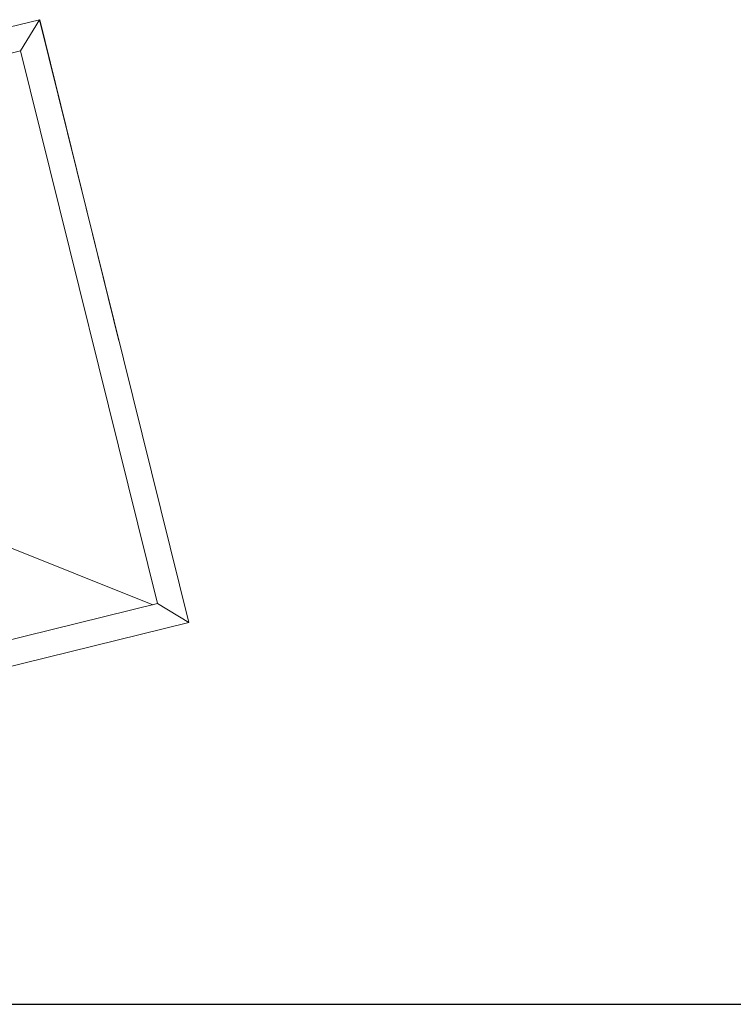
# Model space of a CAD drawing. Header units: metres. Extents: x 0 to 0.84, y 0 to 0.594.
# Tile 16 of 18: x 0.724 to 0.743, y 0.21 to 0.237. Entities that reach past the tile are written whole.
import ezdxf

# ---------------------------------------------------------------- set-up
doc = ezdxf.new("R2010")
doc.units = ezdxf.units.M
doc.layers.add('Legende_ Beschreibung', color=7, linetype='Continuous', lineweight=25)
doc.layers.add('Standard', color=7, linetype='Continuous', lineweight=25)

msp = doc.modelspace()

# ---------------------------------------------------------------- linework, layer by layer
at = {"layer": 'Legende_ Beschreibung', "color": 7, "linetype": 'Continuous', "lineweight": 25, "transparency": 33554687}
msp.add_line((0.655, 0.21), (0.83, 0.21), dxfattribs=at)
at = {"layer": 'Standard', "color": 7, "linetype": 'Continuous', "lineweight": 13, "transparency": 33554687}
for p, q in [((0.724586, 0.236682), (0.713853, 0.234021)), ((0.724586, 0.236682), (0.724079, 0.23584)), ((0.724079, 0.23584), (0.724586, 0.236682)), ((0.728635, 0.220349), (0.724586, 0.236682)), ((0.72459, 0.236665), (0.7246, 0.236682)), ((0.72459, 0.236665), (0.7246, 0.236682)), ((0.7246, 0.236682), (0.726743, 0.227981)), ((0.70912, 0.232131), (0.724079, 0.23584)), ((0.724079, 0.23584), (0.727793, 0.220857)), ((0.716683, 0.225211), (0.727662, 0.220825)), ((0.727793, 0.220857), (0.712803, 0.217166)), ((0.727793, 0.220857), (0.728635, 0.220349)), ((0.728635, 0.220349), (0.727793, 0.220857)), ((0.712294, 0.216325), (0.728635, 0.220349))]:
    msp.add_line(p, q, dxfattribs=at)

doc.saveas('drawing.dxf')
